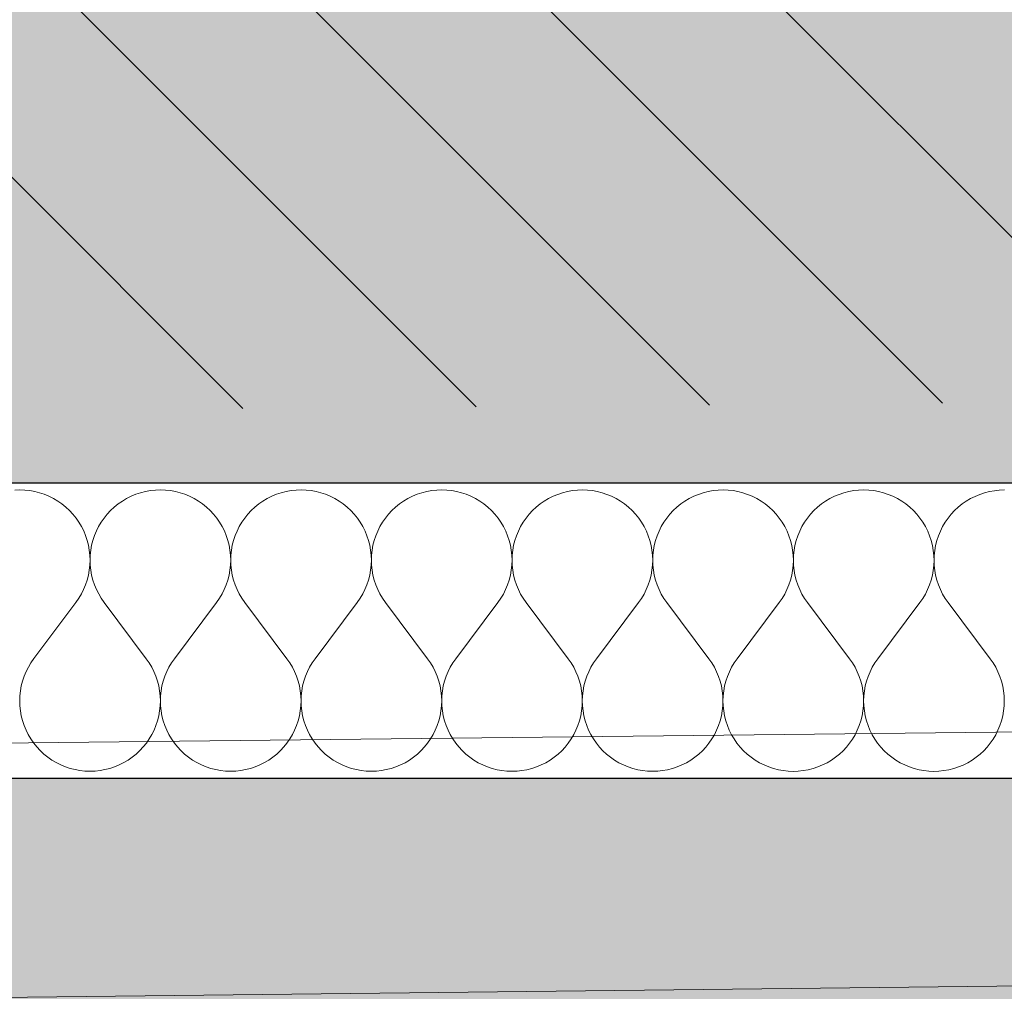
# Model space of a CAD drawing. Header units: millimetres. Extents: x -40276 to 214973, y -147941 to 35228.
# Tile 157 of 256: x -4267 to -3733, y 75 to 601. Entities that reach past the tile are written whole.
import ezdxf

# ---------------------------------------------------------------- set-up
doc = ezdxf.new("R2010")
doc.units = ezdxf.units.MM
doc.header["$MEASUREMENT"] = 0
doc.linetypes.add('Wipeout_Contour', pattern=[1000, 0, -1000])
for name, color, linetype in [('1._POHLED ZÁPADNÍ_2_0_plochy', 7, 'Continuous'), ('1._POHLED ZÁPADNÍ_2_2D prvky - obecné', 7, 'Continuous'), ('1._POHLED ZÁPADNÍ_2_akustické prvky', 7, 'Continuous'), ('1._POHLED ZÁPADNÍ_2_BT_ortho', 7, 'Continuous'), ('1._POHLED ZÁPADNÍ_2_Nové_Výplně – Řezové', 7, 'Continuous'), ('1._POHLED ZÁPADNÍ_2_TZB - elektroinstalace', 7, 'Continuous'), ('1._POHLED ZÁPADNÍ_2_Výplně – Řezové', 7, 'Continuous')]:
    doc.layers.add(name, color=color, linetype=linetype)
doc.linetypes.add('Elektřina - Elektrické vedení NN', pattern='A,0,[5,C.3 Koordinační situační výkres1.Shx,S=0.238095,R=0,X=0,Y=0.001199],-33,0', length=33)

# ---------------------------------------------------------------- blocks, each defined once
blk = doc.blocks.new('*X10', base_point=(-42174.69, -26223.67))
at = {"layer": '1._POHLED ZÁPADNÍ_2_Nové_Výplně – Řezové', "color": 21, "linetype": 'Continuous', "lineweight": 20, "true_color": 0xffaaaa}
for p, q in [((-4266.61, 346.77), (-4269.33, 346.67)), ((-4263.89, 346.67), (-4266.61, 346.77)), ((-4261.19, 346.38), (-4263.89, 346.67)), ((-4190.42, 346.76), (-4193.14, 346.66)), ((-4187.7, 346.66), (-4190.42, 346.76)), ((-4114.23, 346.75), (-4116.95, 346.65)), ((-4111.51, 346.65), (-4114.23, 346.75)), ((-4038.04, 346.73), (-4040.76, 346.64)), ((-4035.32, 346.64), (-4038.04, 346.73)), ((-3961.85, 346.72), (-3964.57, 346.63)), ((-3959.13, 346.62), (-3961.85, 346.72)), ((-3885.66, 346.71), (-3888.38, 346.61)), ((-3882.94, 346.61), (-3885.66, 346.71)), ((-3809.47, 346.7), (-3812.19, 346.6)), ((-3806.75, 346.6), (-3809.47, 346.7)), ((-3733.28, 346.69), (-3736, 346.59)), ((-4258.51, 345.9), (-4261.19, 346.38)), ((-4255.88, 345.22), (-4258.51, 345.9)), ((-4253.3, 344.36), (-4255.88, 345.22)), ((-4250.78, 343.32), (-4253.3, 344.36)), ((-4248.35, 342.1), (-4250.78, 343.32)), ((-4246.01, 340.71), (-4248.35, 342.1)), ((-4208.69, 342.1), (-4211.03, 340.71)), ((-4206.25, 343.31), (-4208.69, 342.1)), ((-4203.74, 344.36), (-4206.25, 343.31)), ((-4201.16, 345.21), (-4203.74, 344.36)), ((-4198.52, 345.89), (-4201.16, 345.21)), ((-4195.85, 346.37), (-4198.52, 345.89)), ((-4193.14, 346.66), (-4195.85, 346.37)), ((-4185, 346.37), (-4187.7, 346.66)), ((-4182.32, 345.88), (-4185, 346.37)), ((-4179.69, 345.21), (-4182.32, 345.88)), ((-4177.11, 344.35), (-4179.69, 345.21)), ((-4174.59, 343.31), (-4177.11, 344.35)), ((-4172.16, 342.09), (-4174.59, 343.31)), ((-4169.82, 340.7), (-4172.16, 342.09)), ((-4132.5, 342.08), (-4134.84, 340.7)), ((-4130.06, 343.3), (-4132.5, 342.08)), ((-4127.55, 344.34), (-4130.06, 343.3)), ((-4124.97, 345.2), (-4127.55, 344.34)), ((-4122.33, 345.88), (-4124.97, 345.2)), ((-4119.66, 346.36), (-4122.33, 345.88)), ((-4116.95, 346.65), (-4119.66, 346.36)), ((-4108.81, 346.36), (-4111.51, 346.65)), ((-4106.13, 345.87), (-4108.81, 346.36)), ((-4103.5, 345.2), (-4106.13, 345.87)), ((-4100.91, 344.34), (-4103.5, 345.2)), ((-4098.4, 343.3), (-4100.91, 344.34)), ((-4095.97, 342.08), (-4098.4, 343.3)), ((-4093.63, 340.69), (-4095.97, 342.08)), ((-4056.31, 342.07), (-4058.65, 340.68)), ((-4053.87, 343.29), (-4056.31, 342.07)), ((-4051.36, 344.33), (-4053.87, 343.29)), ((-4048.78, 345.19), (-4051.36, 344.33)), ((-4046.14, 345.86), (-4048.78, 345.19)), ((-4043.47, 346.35), (-4046.14, 345.86)), ((-4040.76, 346.64), (-4043.47, 346.35)), ((-4032.62, 346.34), (-4035.32, 346.64)), ((-4029.94, 345.86), (-4032.62, 346.34)), ((-4027.31, 345.19), (-4029.94, 345.86)), ((-4024.72, 344.33), (-4027.31, 345.19)), ((-4022.21, 343.29), (-4024.72, 344.33)), ((-4019.78, 342.07), (-4022.21, 343.29)), ((-4017.44, 340.68), (-4019.78, 342.07)), ((-3980.12, 342.06), (-3982.46, 340.67)), ((-3977.68, 343.28), (-3980.12, 342.06)), ((-3975.17, 344.32), (-3977.68, 343.28)), ((-3972.59, 345.18), (-3975.17, 344.32)), ((-3969.95, 345.85), (-3972.59, 345.18)), ((-3967.28, 346.33), (-3969.95, 345.85)), ((-3964.57, 346.63), (-3967.28, 346.33)), ((-3956.43, 346.33), (-3959.13, 346.62)), ((-3953.75, 345.85), (-3956.43, 346.33)), ((-3951.11, 345.18), (-3953.75, 345.85)), ((-3948.53, 344.32), (-3951.11, 345.18)), ((-3946.02, 343.27), (-3948.53, 344.32)), ((-3943.59, 342.06), (-3946.02, 343.27)), ((-3941.25, 340.67), (-3943.59, 342.06)), ((-3903.93, 342.05), (-3906.27, 340.66)), ((-3901.49, 343.27), (-3903.93, 342.05)), ((-3898.98, 344.31), (-3901.49, 343.27)), ((-3896.4, 345.17), (-3898.98, 344.31)), ((-3893.76, 345.84), (-3896.4, 345.17)), ((-3891.08, 346.32), (-3893.76, 345.84)), ((-3888.38, 346.61), (-3891.08, 346.32)), ((-3880.24, 346.32), (-3882.94, 346.61)), ((-3877.56, 345.84), (-3880.24, 346.32)), ((-3874.92, 345.16), (-3877.56, 345.84)), ((-3872.34, 344.3), (-3874.92, 345.16)), ((-3869.83, 343.26), (-3872.34, 344.3)), ((-3867.4, 342.04), (-3869.83, 343.26)), ((-3865.06, 340.65), (-3867.4, 342.04)), ((-3827.74, 342.04), (-3830.07, 340.65)), ((-3825.3, 343.26), (-3827.74, 342.04)), ((-3822.79, 344.3), (-3825.3, 343.26)), ((-3820.21, 345.16), (-3822.79, 344.3)), ((-3817.57, 345.83), (-3820.21, 345.16)), ((-3814.89, 346.31), (-3817.57, 345.83)), ((-3812.19, 346.6), (-3814.89, 346.31)), ((-3804.05, 346.31), (-3806.75, 346.6)), ((-3801.37, 345.83), (-3804.05, 346.31)), ((-3798.73, 345.15), (-3801.37, 345.83)), ((-3796.15, 344.29), (-3798.73, 345.15)), ((-3793.64, 343.25), (-3796.15, 344.29)), ((-3791.21, 342.03), (-3793.64, 343.25)), ((-3788.87, 340.64), (-3791.21, 342.03)), ((-3751.54, 342.03), (-3753.88, 340.64)), ((-3749.11, 343.24), (-3751.54, 342.03)), ((-3746.6, 344.29), (-3749.11, 343.24)), ((-3744.02, 345.14), (-3746.6, 344.29)), ((-3741.38, 345.82), (-3744.02, 345.14)), ((-3738.7, 346.3), (-3741.38, 345.82)), ((-3736, 346.59), (-3738.7, 346.3)), ((-4243.78, 339.16), (-4246.01, 340.71)), ((-4241.66, 337.45), (-4243.78, 339.16)), ((-4239.67, 335.6), (-4241.66, 337.45)), ((-4215.38, 337.45), (-4217.37, 335.59)), ((-4213.26, 339.16), (-4215.38, 337.45)), ((-4211.03, 340.71), (-4213.26, 339.16)), ((-4167.59, 339.15), (-4169.82, 340.7)), ((-4165.47, 337.44), (-4167.59, 339.15)), ((-4163.48, 335.59), (-4165.47, 337.44)), ((-4139.19, 337.44), (-4141.18, 335.58)), ((-4137.07, 339.14), (-4139.19, 337.44)), ((-4134.84, 340.7), (-4137.07, 339.14)), ((-4091.4, 339.14), (-4093.63, 340.69)), ((-4089.28, 337.43), (-4091.4, 339.14)), ((-4087.29, 335.57), (-4089.28, 337.43)), ((-4063, 337.43), (-4064.99, 335.57)), ((-4060.88, 339.13), (-4063, 337.43)), ((-4058.65, 340.68), (-4060.88, 339.13)), ((-4015.21, 339.13), (-4017.44, 340.68)), ((-4013.09, 337.42), (-4015.21, 339.13)), ((-4011.1, 335.56), (-4013.09, 337.42)), ((-3986.81, 337.41), (-3988.8, 335.56)), ((-3984.69, 339.12), (-3986.81, 337.41)), ((-3982.46, 340.67), (-3984.69, 339.12)), ((-3939.02, 339.11), (-3941.25, 340.67)), ((-3936.9, 337.41), (-3939.02, 339.11)), ((-3934.91, 335.55), (-3936.9, 337.41)), ((-3910.62, 337.4), (-3912.61, 335.55)), ((-3908.5, 339.11), (-3910.62, 337.4)), ((-3906.27, 340.66), (-3908.5, 339.11)), ((-3862.82, 339.1), (-3865.06, 340.65)), ((-3860.71, 337.39), (-3862.82, 339.1)), ((-3858.72, 335.54), (-3860.71, 337.39)), ((-3834.43, 337.39), (-3836.42, 335.54)), ((-3832.31, 339.1), (-3834.43, 337.39)), ((-3830.07, 340.65), (-3832.31, 339.1)), ((-3786.63, 339.09), (-3788.87, 340.64)), ((-3784.52, 337.38), (-3786.63, 339.09)), ((-3782.53, 335.53), (-3784.52, 337.38)), ((-3758.24, 337.38), (-3760.23, 335.52)), ((-3756.12, 339.09), (-3758.24, 337.38)), ((-3753.88, 340.64), (-3756.12, 339.09)), ((-4237.82, 333.61), (-4239.67, 335.6)), ((-4236.11, 331.49), (-4237.82, 333.61)), ((-4234.56, 329.25), (-4236.11, 331.49)), ((-4220.93, 331.48), (-4222.48, 329.25)), ((-4219.22, 333.6), (-4220.93, 331.48)), ((-4217.37, 335.59), (-4219.22, 333.6)), ((-4161.63, 333.59), (-4163.48, 335.59)), ((-4159.92, 331.48), (-4161.63, 333.59)), ((-4158.37, 329.24), (-4159.92, 331.48)), ((-4144.74, 331.47), (-4146.29, 329.24)), ((-4143.03, 333.59), (-4144.74, 331.47)), ((-4141.18, 335.58), (-4143.03, 333.59)), ((-4085.44, 333.58), (-4087.29, 335.57)), ((-4083.73, 331.46), (-4085.44, 333.58)), ((-4082.18, 329.23), (-4083.73, 331.46)), ((-4068.55, 331.46), (-4070.1, 329.23)), ((-4066.84, 333.58), (-4068.55, 331.46)), ((-4064.99, 335.57), (-4066.84, 333.58)), ((-4009.24, 333.57), (-4011.1, 335.56)), ((-4007.54, 331.45), (-4009.24, 333.57)), ((-4005.99, 329.22), (-4007.54, 331.45)), ((-3992.36, 331.45), (-3993.91, 329.21)), ((-3990.65, 333.57), (-3992.36, 331.45)), ((-3988.8, 335.56), (-3990.65, 333.57)), ((-3933.05, 333.56), (-3934.91, 335.55)), ((-3931.35, 331.44), (-3933.05, 333.56)), ((-3929.8, 329.2), (-3931.35, 331.44)), ((-3916.17, 331.44), (-3917.72, 329.2)), ((-3914.46, 333.56), (-3916.17, 331.44)), ((-3912.61, 335.55), (-3914.46, 333.56)), ((-3856.86, 333.55), (-3858.72, 335.54)), ((-3855.16, 331.43), (-3856.86, 333.55)), ((-3853.61, 329.19), (-3855.16, 331.43)), ((-3839.98, 331.43), (-3841.53, 329.19)), ((-3838.27, 333.54), (-3839.98, 331.43)), ((-3836.42, 335.54), (-3838.27, 333.54)), ((-3780.67, 333.54), (-3782.53, 335.53)), ((-3778.97, 331.42), (-3780.67, 333.54)), ((-3777.42, 329.18), (-3778.97, 331.42)), ((-3763.79, 331.41), (-3765.34, 329.18)), ((-3762.08, 333.53), (-3763.79, 331.41)), ((-3760.23, 335.52), (-3762.08, 333.53)), ((-4233.17, 326.91), (-4234.56, 329.25)), ((-4231.96, 324.48), (-4233.17, 326.91)), ((-4223.87, 326.91), (-4225.09, 324.48)), ((-4222.48, 329.25), (-4223.87, 326.91)), ((-4156.98, 326.9), (-4158.37, 329.24)), ((-4155.77, 324.47), (-4156.98, 326.9)), ((-4147.68, 326.9), (-4148.9, 324.46)), ((-4146.29, 329.24), (-4147.68, 326.9)), ((-4080.79, 326.89), (-4082.18, 329.23)), ((-4079.58, 324.45), (-4080.79, 326.89)), ((-4071.49, 326.89), (-4072.71, 324.45)), ((-4070.1, 329.23), (-4071.49, 326.89)), ((-4004.6, 326.88), (-4005.99, 329.22)), ((-4003.39, 324.44), (-4004.6, 326.88)), ((-3995.3, 326.87), (-3996.51, 324.44)), ((-3993.91, 329.21), (-3995.3, 326.87)), ((-3928.41, 326.86), (-3929.8, 329.2)), ((-3927.19, 324.43), (-3928.41, 326.86)), ((-3919.11, 326.86), (-3920.32, 324.43)), ((-3917.72, 329.2), (-3919.11, 326.86)), ((-3852.22, 326.85), (-3853.61, 329.19)), ((-3851, 324.42), (-3852.22, 326.85)), ((-3842.92, 326.85), (-3844.13, 324.42)), ((-3841.53, 329.19), (-3842.92, 326.85)), ((-3776.03, 326.84), (-3777.42, 329.18)), ((-3774.81, 324.41), (-3776.03, 326.84)), ((-3766.73, 326.84), (-3767.94, 324.41)), ((-3765.34, 329.18), (-3766.73, 326.84)), ((-4230.92, 321.96), (-4231.96, 324.48)), ((-4230.06, 319.38), (-4230.92, 321.96)), ((-4226.13, 321.96), (-4226.98, 319.38)), ((-4225.09, 324.48), (-4226.13, 321.96)), ((-4154.73, 321.95), (-4155.77, 324.47)), ((-4153.87, 319.37), (-4154.73, 321.95)), ((-4149.94, 321.95), (-4150.79, 319.37)), ((-4148.9, 324.46), (-4149.94, 321.95)), ((-4078.54, 321.94), (-4079.58, 324.45)), ((-4077.68, 319.36), (-4078.54, 321.94)), ((-4073.75, 321.94), (-4074.6, 319.36)), ((-4072.71, 324.45), (-4073.75, 321.94)), ((-4002.35, 321.93), (-4003.39, 324.44)), ((-4001.49, 319.35), (-4002.35, 321.93)), ((-3997.56, 321.93), (-3998.41, 319.35)), ((-3996.51, 324.44), (-3997.56, 321.93)), ((-3926.16, 321.92), (-3927.19, 324.43)), ((-3925.3, 319.33), (-3926.16, 321.92)), ((-3921.36, 321.92), (-3922.22, 319.33)), ((-3920.32, 324.43), (-3921.36, 321.92)), ((-3849.96, 321.9), (-3851, 324.42)), ((-3849.11, 319.32), (-3849.96, 321.9)), ((-3845.17, 321.9), (-3846.03, 319.32)), ((-3844.13, 324.42), (-3845.17, 321.9)), ((-3773.77, 321.89), (-3774.81, 324.41)), ((-3772.92, 319.31), (-3773.77, 321.89)), ((-3768.98, 321.89), (-3769.84, 319.31)), ((-3767.94, 324.41), (-3768.98, 321.89)), ((-4229.39, 316.75), (-4230.06, 319.38)), ((-4228.91, 314.07), (-4229.39, 316.75)), ((-4227.66, 316.74), (-4228.14, 314.07)), ((-4226.98, 319.38), (-4227.66, 316.74)), ((-4153.2, 316.73), (-4153.87, 319.37)), ((-4152.72, 314.06), (-4153.2, 316.73)), ((-4151.47, 316.73), (-4151.95, 314.06)), ((-4150.79, 319.37), (-4151.47, 316.73)), ((-4077.01, 316.72), (-4077.68, 319.36)), ((-4076.53, 314.04), (-4077.01, 316.72)), ((-4075.28, 316.72), (-4075.76, 314.04)), ((-4074.6, 319.36), (-4075.28, 316.72)), ((-4000.82, 316.71), (-4001.49, 319.35)), ((-4000.34, 314.03), (-4000.82, 316.71)), ((-3999.09, 316.71), (-3999.57, 314.03)), ((-3998.41, 319.35), (-3999.09, 316.71)), ((-3924.63, 316.7), (-3925.3, 319.33)), ((-3924.15, 314.02), (-3924.63, 316.7)), ((-3922.89, 316.7), (-3923.38, 314.02)), ((-3922.22, 319.33), (-3922.89, 316.7)), ((-3848.44, 316.69), (-3849.11, 319.32)), ((-3847.96, 314.01), (-3848.44, 316.69)), ((-3846.7, 316.69), (-3847.19, 314.01)), ((-3846.03, 319.32), (-3846.7, 316.69)), ((-3772.25, 316.67), (-3772.92, 319.31)), ((-3771.76, 314), (-3772.25, 316.67)), ((-3770.51, 316.67), (-3771, 314)), ((-3769.84, 319.31), (-3770.51, 316.67)), ((-4228.62, 311.36), (-4228.91, 314.07)), ((-4228.52, 308.64), (-4228.62, 311.36)), ((-4228.43, 311.36), (-4228.52, 308.64)), ((-4228.14, 314.07), (-4228.43, 311.36)), ((-4152.43, 311.35), (-4152.72, 314.06)), ((-4152.33, 308.63), (-4152.43, 311.35)), ((-4152.24, 311.35), (-4152.33, 308.63)), ((-4151.95, 314.06), (-4152.24, 311.35)), ((-4076.24, 311.34), (-4076.53, 314.04)), ((-4076.14, 308.62), (-4076.24, 311.34)), ((-4076.05, 311.34), (-4076.14, 308.62)), ((-4075.76, 314.04), (-4076.05, 311.34)), ((-4000.05, 311.33), (-4000.34, 314.03)), ((-3999.95, 308.61), (-4000.05, 311.33)), ((-3999.86, 311.33), (-3999.95, 308.61)), ((-3999.57, 314.03), (-3999.86, 311.33)), ((-3923.86, 311.32), (-3924.15, 314.02)), ((-3923.76, 308.6), (-3923.86, 311.32)), ((-3923.67, 311.32), (-3923.76, 308.6)), ((-3923.38, 314.02), (-3923.67, 311.32)), ((-3847.67, 311.3), (-3847.96, 314.01)), ((-3847.57, 308.58), (-3847.67, 311.3)), ((-3847.48, 311.3), (-3847.57, 308.58)), ((-3847.19, 314.01), (-3847.48, 311.3)), ((-3771.48, 311.29), (-3771.76, 314)), ((-3771.38, 308.57), (-3771.48, 311.29)), ((-3771.29, 311.29), (-3771.38, 308.57)), ((-3771, 314), (-3771.29, 311.29)), ((-4228.92, 303.22), (-4228.62, 305.92)), ((-4228.62, 305.92), (-4228.52, 308.64)), ((-4228.52, 308.64), (-4228.43, 305.92)), ((-4228.43, 305.92), (-4228.13, 303.22)), ((-4152.73, 303.21), (-4152.43, 305.91)), ((-4152.43, 305.91), (-4152.33, 308.63)), ((-4152.33, 308.63), (-4152.24, 305.91)), ((-4152.24, 305.91), (-4151.94, 303.21)), ((-4076.54, 303.2), (-4076.24, 305.9)), ((-4076.24, 305.9), (-4076.14, 308.62)), ((-4076.14, 308.62), (-4076.04, 305.9)), ((-4076.04, 305.9), (-4075.75, 303.2)), ((-4000.35, 303.18), (-4000.05, 305.89)), ((-4000.05, 305.89), (-3999.95, 308.61)), ((-3999.95, 308.61), (-3999.85, 305.89)), ((-3999.85, 305.89), (-3999.56, 303.18)), ((-3924.15, 303.17), (-3923.86, 305.88)), ((-3923.86, 305.88), (-3923.76, 308.6)), ((-3923.76, 308.6), (-3923.66, 305.88)), ((-3923.66, 305.88), (-3923.37, 303.17)), ((-3847.96, 303.16), (-3847.67, 305.87)), ((-3847.67, 305.87), (-3847.57, 308.58)), ((-3847.57, 308.58), (-3847.47, 305.87)), ((-3847.47, 305.87), (-3847.18, 303.16)), ((-3771.77, 303.15), (-3771.48, 305.85)), ((-3771.48, 305.85), (-3771.38, 308.57)), ((-3771.38, 308.57), (-3771.28, 305.85)), ((-3771.28, 305.85), (-3770.99, 303.15)), ((-4230.08, 297.91), (-4229.4, 300.54)), ((-4229.4, 300.54), (-4228.92, 303.22)), ((-4228.13, 303.22), (-4227.65, 300.54)), ((-4227.65, 300.54), (-4226.97, 297.91)), ((-4153.89, 297.9), (-4153.21, 300.53)), ((-4153.21, 300.53), (-4152.73, 303.21)), ((-4151.94, 303.21), (-4151.46, 300.53)), ((-4151.46, 300.53), (-4150.78, 297.9)), ((-4077.7, 297.88), (-4077.02, 300.52)), ((-4077.02, 300.52), (-4076.54, 303.2)), ((-4075.75, 303.2), (-4075.27, 300.52)), ((-4075.27, 300.52), (-4074.59, 297.88)), ((-4001.51, 297.87), (-4000.83, 300.51)), ((-4000.83, 300.51), (-4000.35, 303.18)), ((-3999.56, 303.18), (-3999.08, 300.51)), ((-3999.08, 300.51), (-3998.4, 297.87)), ((-3925.32, 297.86), (-3924.64, 300.5)), ((-3924.64, 300.5), (-3924.15, 303.17)), ((-3923.37, 303.17), (-3922.89, 300.5)), ((-3922.89, 300.5), (-3922.21, 297.86)), ((-3849.12, 297.85), (-3848.45, 300.48)), ((-3848.45, 300.48), (-3847.96, 303.16)), ((-3847.18, 303.16), (-3846.7, 300.48)), ((-3846.7, 300.48), (-3846.02, 297.85)), ((-3772.93, 297.84), (-3772.26, 300.47)), ((-3772.26, 300.47), (-3771.77, 303.15)), ((-3770.99, 303.15), (-3770.51, 300.47)), ((-3770.51, 300.47), (-3769.83, 297.84)), ((-4231.98, 292.81), (-4230.94, 295.33)), ((-4230.94, 295.33), (-4230.08, 297.91)), ((-4226.97, 297.91), (-4226.11, 295.33)), ((-4226.11, 295.33), (-4225.07, 292.81)), ((-4155.79, 292.8), (-4154.75, 295.32)), ((-4154.75, 295.32), (-4153.89, 297.9)), ((-4150.78, 297.9), (-4149.92, 295.31)), ((-4149.92, 295.31), (-4148.88, 292.8)), ((-4079.6, 292.79), (-4078.56, 295.3)), ((-4078.56, 295.3), (-4077.7, 297.88)), ((-4074.59, 297.88), (-4073.73, 295.3)), ((-4073.73, 295.3), (-4072.69, 292.79)), ((-4003.41, 292.78), (-4002.37, 295.29)), ((-4002.37, 295.29), (-4001.51, 297.87)), ((-3998.4, 297.87), (-3997.54, 295.29)), ((-3997.54, 295.29), (-3996.5, 292.78)), ((-3927.22, 292.77), (-3926.18, 295.28)), ((-3926.18, 295.28), (-3925.32, 297.86)), ((-3922.21, 297.86), (-3921.35, 295.28)), ((-3921.35, 295.28), (-3920.31, 292.77)), ((-3851.03, 292.76), (-3849.99, 295.27)), ((-3849.99, 295.27), (-3849.12, 297.85)), ((-3846.02, 297.85), (-3845.16, 295.27)), ((-3845.16, 295.27), (-3844.12, 292.76)), ((-3774.84, 292.74), (-3773.8, 295.26)), ((-3773.8, 295.26), (-3772.93, 297.84)), ((-3769.83, 297.84), (-3768.97, 295.26)), ((-3768.97, 295.26), (-3767.93, 292.74)), ((-4236.15, 285.81), (-4234.59, 288.04)), ((-4234.59, 288.04), (-4233.2, 290.38)), ((-4233.2, 290.38), (-4231.98, 292.81)), ((-4225.07, 292.81), (-4223.85, 290.38)), ((-4223.85, 290.38), (-4222.46, 288.04)), ((-4222.46, 288.04), (-4220.91, 285.81)), ((-4159.96, 285.8), (-4158.4, 288.03)), ((-4158.4, 288.03), (-4157.01, 290.37)), ((-4157.01, 290.37), (-4155.79, 292.8)), ((-4148.88, 292.8), (-4147.66, 290.37)), ((-4147.66, 290.37), (-4146.27, 288.03)), ((-4146.27, 288.03), (-4144.72, 285.8)), ((-4083.77, 285.79), (-4082.21, 288.02)), ((-4082.21, 288.02), (-4080.82, 290.36)), ((-4080.82, 290.36), (-4079.6, 292.79)), ((-4072.69, 292.79), (-4071.47, 290.36)), ((-4071.47, 290.36), (-4070.08, 288.02)), ((-4070.08, 288.02), (-4068.53, 285.79)), ((-4007.58, 285.78), (-4006.02, 288.01)), ((-4006.02, 288.01), (-4004.63, 290.35)), ((-4004.63, 290.35), (-4003.41, 292.78)), ((-3996.5, 292.78), (-3995.28, 290.35)), ((-3995.28, 290.35), (-3993.89, 288.01)), ((-3993.89, 288.01), (-3992.34, 285.77)), ((-3929.83, 288), (-3928.44, 290.34)), ((-3928.44, 290.34), (-3927.22, 292.77)), ((-3920.31, 292.77), (-3919.09, 290.33)), ((-3919.09, 290.33), (-3917.7, 288)), ((-3853.64, 287.99), (-3852.25, 290.32)), ((-3852.25, 290.32), (-3851.03, 292.76)), ((-3844.12, 292.76), (-3842.9, 290.32)), ((-3842.9, 290.32), (-3841.51, 287.98)), ((-3777.45, 287.97), (-3776.06, 290.31)), ((-3776.06, 290.31), (-3774.84, 292.74)), ((-3767.93, 292.74), (-3766.71, 290.31)), ((-3766.71, 290.31), (-3765.32, 287.97)), ((-4259.01, 255.34), (-4236.15, 285.81)), ((-4198.06, 255.33), (-4220.91, 285.81)), ((-4182.82, 255.33), (-4159.96, 285.8)), ((-4121.87, 255.32), (-4144.72, 285.8)), ((-4106.63, 255.32), (-4083.77, 285.79)), ((-4045.68, 255.31), (-4068.53, 285.79)), ((-4030.44, 255.3), (-4007.58, 285.78)), ((-3969.48, 255.29), (-3992.34, 285.77)), ((-3954.25, 255.29), (-3931.38, 285.77)), ((-3931.38, 285.77), (-3929.83, 288)), ((-3917.7, 288), (-3916.15, 285.76)), ((-3893.29, 255.28), (-3916.15, 285.76)), ((-3878.06, 255.28), (-3855.19, 285.75)), ((-3855.19, 285.75), (-3853.64, 287.99)), ((-3841.51, 287.98), (-3839.96, 285.75)), ((-3817.1, 255.27), (-3839.96, 285.75)), ((-3801.87, 255.27), (-3779, 285.74)), ((-3779, 285.74), (-3777.45, 287.97)), ((-3765.32, 287.97), (-3763.77, 285.74)), ((-3740.91, 255.26), (-3763.77, 285.74)), ((-4261.95, 250.77), (-4263.17, 248.34)), ((-4260.56, 253.11), (-4261.95, 250.77)), ((-4259.01, 255.34), (-4260.56, 253.11)), ((-4196.5, 253.1), (-4198.06, 255.33)), ((-4195.11, 250.76), (-4196.5, 253.1)), ((-4193.89, 248.33), (-4195.11, 250.76)), ((-4185.76, 250.76), (-4186.98, 248.32)), ((-4184.37, 253.09), (-4185.76, 250.76)), ((-4182.82, 255.33), (-4184.37, 253.09)), ((-4120.31, 253.08), (-4121.87, 255.32)), ((-4118.92, 250.75), (-4120.31, 253.08)), ((-4117.7, 248.31), (-4118.92, 250.75)), ((-4109.57, 250.74), (-4110.79, 248.31)), ((-4108.18, 253.08), (-4109.57, 250.74)), ((-4106.63, 255.32), (-4108.18, 253.08)), ((-4044.12, 253.07), (-4045.68, 255.31)), ((-4042.73, 250.73), (-4044.12, 253.07)), ((-4041.51, 248.3), (-4042.73, 250.73)), ((-4033.38, 250.73), (-4034.6, 248.3)), ((-4031.99, 253.07), (-4033.38, 250.73)), ((-4030.44, 255.3), (-4031.99, 253.07)), ((-3967.93, 253.06), (-3969.48, 255.29)), ((-3966.54, 250.72), (-3967.93, 253.06)), ((-3965.32, 248.29), (-3966.54, 250.72)), ((-3957.19, 250.72), (-3958.41, 248.29)), ((-3955.8, 253.06), (-3957.19, 250.72)), ((-3954.25, 255.29), (-3955.8, 253.06)), ((-3891.74, 253.05), (-3893.29, 255.28)), ((-3890.35, 250.71), (-3891.74, 253.05)), ((-3889.13, 248.28), (-3890.35, 250.71)), ((-3881, 250.71), (-3882.22, 248.28)), ((-3879.61, 253.05), (-3881, 250.71)), ((-3878.06, 255.28), (-3879.61, 253.05)), ((-3815.55, 253.04), (-3817.1, 255.27)), ((-3814.16, 250.7), (-3815.55, 253.04)), ((-3812.94, 248.27), (-3814.16, 250.7)), ((-3804.81, 250.7), (-3806.03, 248.27)), ((-3803.42, 253.04), (-3804.81, 250.7)), ((-3801.87, 255.27), (-3803.42, 253.04)), ((-3739.36, 253.03), (-3740.91, 255.26)), ((-3737.97, 250.69), (-3739.36, 253.03)), ((-3736.75, 248.26), (-3737.97, 250.69)), ((-4264.22, 245.82), (-4265.08, 243.24)), ((-4263.17, 248.34), (-4264.22, 245.82)), ((-4192.85, 245.81), (-4193.89, 248.33)), ((-4191.99, 243.23), (-4192.85, 245.81)), ((-4188.03, 245.81), (-4188.89, 243.23)), ((-4186.98, 248.32), (-4188.03, 245.81)), ((-4116.66, 245.8), (-4117.7, 248.31)), ((-4115.8, 243.22), (-4116.66, 245.8)), ((-4111.84, 245.8), (-4112.7, 243.22)), ((-4110.79, 248.31), (-4111.84, 245.8)), ((-4040.47, 245.79), (-4041.51, 248.3)), ((-4039.61, 243.21), (-4040.47, 245.79)), ((-4035.65, 245.79), (-4036.51, 243.21)), ((-4034.6, 248.3), (-4035.65, 245.79)), ((-3964.28, 245.78), (-3965.32, 248.29)), ((-3963.42, 243.2), (-3964.28, 245.78)), ((-3959.45, 245.78), (-3960.32, 243.2)), ((-3958.41, 248.29), (-3959.45, 245.78)), ((-3888.09, 245.77), (-3889.13, 248.28)), ((-3887.23, 243.19), (-3888.09, 245.77)), ((-3883.26, 245.77), (-3884.13, 243.18)), ((-3882.22, 248.28), (-3883.26, 245.77)), ((-3811.9, 245.75), (-3812.94, 248.27)), ((-3811.04, 243.17), (-3811.9, 245.75)), ((-3807.07, 245.75), (-3807.94, 243.17)), ((-3806.03, 248.27), (-3807.07, 245.75)), ((-3735.71, 245.74), (-3736.75, 248.26)), ((-3734.85, 243.16), (-3735.71, 245.74)), ((-4265.75, 240.61), (-4266.24, 237.93)), ((-4265.08, 243.24), (-4265.75, 240.61)), ((-4191.32, 240.6), (-4191.99, 243.23)), ((-4190.83, 237.92), (-4191.32, 240.6)), ((-4189.56, 240.6), (-4190.05, 237.92)), ((-4188.89, 243.23), (-4189.56, 240.6)), ((-4115.13, 240.58), (-4115.8, 243.22)), ((-4114.64, 237.91), (-4115.13, 240.58)), ((-4113.37, 240.58), (-4113.86, 237.91)), ((-4112.7, 243.22), (-4113.37, 240.58)), ((-4038.93, 240.57), (-4039.61, 243.21)), ((-4038.45, 237.9), (-4038.93, 240.57)), ((-4037.18, 240.57), (-4037.67, 237.9)), ((-4036.51, 243.21), (-4037.18, 240.57)), ((-3962.74, 240.56), (-3963.42, 243.2)), ((-3962.26, 237.88), (-3962.74, 240.56)), ((-3960.99, 240.56), (-3961.48, 237.88)), ((-3960.32, 243.2), (-3960.99, 240.56)), ((-3886.55, 240.55), (-3887.23, 243.19)), ((-3886.07, 237.87), (-3886.55, 240.55)), ((-3884.8, 240.55), (-3885.29, 237.87)), ((-3884.13, 243.18), (-3884.8, 240.55)), ((-3810.36, 240.54), (-3811.04, 243.17)), ((-3809.88, 237.86), (-3810.36, 240.54)), ((-3808.61, 240.54), (-3809.1, 237.86)), ((-3807.94, 243.17), (-3808.61, 240.54)), ((-3734.17, 240.53), (-3734.85, 243.16)), ((-3733.69, 237.85), (-3734.17, 240.53)), ((-4266.53, 235.23), (-4266.63, 232.51)), ((-4266.24, 237.93), (-4266.53, 235.23)), ((-4190.54, 235.21), (-4190.83, 237.92)), ((-4190.44, 232.5), (-4190.54, 235.21)), ((-4190.34, 235.21), (-4190.44, 232.5)), ((-4190.05, 237.92), (-4190.34, 235.21)), ((-4114.35, 235.2), (-4114.64, 237.91)), ((-4114.25, 232.48), (-4114.35, 235.2)), ((-4114.15, 235.2), (-4114.25, 232.48)), ((-4113.86, 237.91), (-4114.15, 235.2)), ((-4038.16, 235.19), (-4038.45, 237.9)), ((-4038.06, 232.47), (-4038.16, 235.19)), ((-4037.96, 235.19), (-4038.06, 232.47)), ((-4037.67, 237.9), (-4037.96, 235.19)), ((-3961.97, 235.18), (-3962.26, 237.88)), ((-3961.87, 232.46), (-3961.97, 235.18)), ((-3961.77, 235.18), (-3961.87, 232.46)), ((-3961.48, 237.88), (-3961.77, 235.18)), ((-3885.78, 235.17), (-3886.07, 237.87)), ((-3885.68, 232.45), (-3885.78, 235.17)), ((-3885.58, 235.17), (-3885.68, 232.45)), ((-3885.29, 237.87), (-3885.58, 235.17)), ((-3809.59, 235.16), (-3809.88, 237.86)), ((-3809.49, 232.44), (-3809.59, 235.16)), ((-3809.39, 235.16), (-3809.49, 232.44)), ((-3809.1, 237.86), (-3809.39, 235.16)), ((-3733.4, 235.14), (-3733.69, 237.85)), ((-3733.3, 232.43), (-3733.4, 235.14)), ((-4266.63, 232.51), (-4266.54, 229.79)), ((-4266.54, 229.79), (-4266.25, 227.08)), ((-4190.83, 227.07), (-4190.54, 229.78)), ((-4190.54, 229.78), (-4190.44, 232.5)), ((-4190.44, 232.5), (-4190.35, 229.78)), ((-4190.35, 229.78), (-4190.06, 227.07)), ((-4114.64, 227.06), (-4114.35, 229.77)), ((-4114.35, 229.77), (-4114.25, 232.48)), ((-4114.25, 232.48), (-4114.16, 229.77)), ((-4114.16, 229.77), (-4113.87, 227.06)), ((-4038.45, 227.05), (-4038.16, 229.75)), ((-4038.16, 229.75), (-4038.06, 232.47)), ((-4038.06, 232.47), (-4037.96, 229.75)), ((-4037.96, 229.75), (-4037.68, 227.05)), ((-3962.25, 227.04), (-3961.96, 229.74)), ((-3961.96, 229.74), (-3961.87, 232.46)), ((-3961.87, 232.46), (-3961.77, 229.74)), ((-3961.77, 229.74), (-3961.49, 227.04)), ((-3886.06, 227.03), (-3885.77, 229.73)), ((-3885.77, 229.73), (-3885.68, 232.45)), ((-3885.68, 232.45), (-3885.58, 229.73)), ((-3885.58, 229.73), (-3885.29, 227.03)), ((-3809.87, 227.01), (-3809.58, 229.72)), ((-3809.58, 229.72), (-3809.49, 232.44)), ((-3809.49, 232.44), (-3809.39, 229.72)), ((-3809.39, 229.72), (-3809.1, 227.01)), ((-3733.68, 227), (-3733.39, 229.71)), ((-3733.39, 229.71), (-3733.3, 232.43)), ((-4266.25, 227.08), (-4265.77, 224.41)), ((-4265.77, 224.41), (-4265.1, 221.77)), ((-4191.98, 221.76), (-4191.31, 224.39)), ((-4191.31, 224.39), (-4190.83, 227.07)), ((-4190.06, 227.07), (-4189.58, 224.39)), ((-4189.58, 224.39), (-4188.9, 221.76)), ((-4115.79, 221.75), (-4115.12, 224.38)), ((-4115.12, 224.38), (-4114.64, 227.06)), ((-4113.87, 227.06), (-4113.39, 224.38)), ((-4113.39, 224.38), (-4112.71, 221.75)), ((-4039.6, 221.73), (-4038.93, 224.37)), ((-4038.93, 224.37), (-4038.45, 227.05)), ((-4037.68, 227.05), (-4037.19, 224.37)), ((-4037.19, 224.37), (-4036.52, 221.73)), ((-3963.41, 221.72), (-3962.74, 224.36)), ((-3962.74, 224.36), (-3962.25, 227.04)), ((-3961.49, 227.04), (-3961, 224.36)), ((-3961, 224.36), (-3960.33, 221.72)), ((-3887.22, 221.71), (-3886.55, 224.35)), ((-3886.55, 224.35), (-3886.06, 227.03)), ((-3885.29, 227.03), (-3884.81, 224.35)), ((-3884.81, 224.35), (-3884.14, 221.71)), ((-3811.03, 221.7), (-3810.36, 224.34)), ((-3810.36, 224.34), (-3809.87, 227.01)), ((-3809.1, 227.01), (-3808.62, 224.34)), ((-3808.62, 224.34), (-3807.95, 221.7)), ((-3734.84, 221.69), (-3734.17, 224.32)), ((-3734.17, 224.32), (-3733.68, 227)), ((-4265.1, 221.77), (-4264.24, 219.19)), ((-4264.24, 219.19), (-4263.2, 216.67)), ((-4193.88, 216.66), (-4192.84, 219.18)), ((-4192.84, 219.18), (-4191.98, 221.76)), ((-4188.9, 221.76), (-4188.05, 219.18)), ((-4188.05, 219.18), (-4187.01, 216.66)), ((-4117.69, 216.65), (-4116.65, 219.16)), ((-4116.65, 219.16), (-4115.79, 221.75)), ((-4112.71, 221.75), (-4111.86, 219.16)), ((-4111.86, 219.16), (-4110.82, 216.65)), ((-4041.5, 216.64), (-4040.46, 219.15)), ((-4040.46, 219.15), (-4039.6, 221.73)), ((-4036.52, 221.73), (-4035.67, 219.15)), ((-4035.67, 219.15), (-4034.63, 216.64)), ((-3965.31, 216.63), (-3964.27, 219.14)), ((-3964.27, 219.14), (-3963.41, 221.72)), ((-3960.33, 221.72), (-3959.48, 219.14)), ((-3959.48, 219.14), (-3958.44, 216.63)), ((-3889.12, 216.62), (-3888.08, 219.13)), ((-3888.08, 219.13), (-3887.22, 221.71)), ((-3884.14, 221.71), (-3883.29, 219.13)), ((-3883.29, 219.13), (-3882.25, 216.61)), ((-3812.93, 216.6), (-3811.89, 219.12)), ((-3811.89, 219.12), (-3811.03, 221.7)), ((-3807.95, 221.7), (-3807.09, 219.12)), ((-3807.09, 219.12), (-3806.06, 216.6)), ((-3736.74, 216.59), (-3735.7, 219.11)), ((-3735.7, 219.11), (-3734.84, 221.69)), ((-4263.2, 216.67), (-4261.98, 214.24)), ((-4261.98, 214.24), (-4260.6, 211.9)), ((-4196.48, 211.89), (-4195.1, 214.23)), ((-4195.1, 214.23), (-4193.88, 216.66)), ((-4187.01, 216.66), (-4185.79, 214.23)), ((-4185.79, 214.23), (-4184.4, 211.89)), ((-4120.29, 211.88), (-4118.9, 214.22)), ((-4118.9, 214.22), (-4117.69, 216.65)), ((-4110.82, 216.65), (-4109.6, 214.22)), ((-4109.6, 214.22), (-4108.21, 211.88)), ((-4044.1, 211.87), (-4042.71, 214.21)), ((-4042.71, 214.21), (-4041.5, 216.64)), ((-4034.63, 216.64), (-4033.41, 214.2)), ((-4033.41, 214.2), (-4032.02, 211.86)), ((-3967.91, 211.85), (-3966.52, 214.19)), ((-3966.52, 214.19), (-3965.31, 216.63)), ((-3958.44, 216.63), (-3957.22, 214.19)), ((-3957.22, 214.19), (-3955.83, 211.85)), ((-3891.72, 211.84), (-3890.33, 214.18)), ((-3890.33, 214.18), (-3889.12, 216.62)), ((-3882.25, 216.61), (-3881.03, 214.18)), ((-3881.03, 214.18), (-3879.64, 211.84)), ((-3815.53, 211.83), (-3814.14, 214.17)), ((-3814.14, 214.17), (-3812.93, 216.6)), ((-3806.06, 216.6), (-3804.84, 214.17)), ((-3804.84, 214.17), (-3803.45, 211.83)), ((-3739.34, 211.82), (-3737.95, 214.16)), ((-3737.95, 214.16), (-3736.74, 216.59)), ((-4260.6, 211.9), (-4259.04, 209.66)), ((-4259.04, 209.66), (-4257.34, 207.54)), ((-4199.74, 207.54), (-4198.03, 209.65)), ((-4198.03, 209.65), (-4196.48, 211.89)), ((-4184.4, 211.89), (-4182.85, 209.65)), ((-4182.85, 209.65), (-4181.15, 207.53)), ((-4123.55, 207.52), (-4121.84, 209.64)), ((-4121.84, 209.64), (-4120.29, 211.88)), ((-4108.21, 211.88), (-4106.66, 209.64)), ((-4106.66, 209.64), (-4104.96, 207.52)), ((-4047.36, 207.51), (-4045.65, 209.63)), ((-4045.65, 209.63), (-4044.1, 211.87)), ((-4032.02, 211.86), (-4030.47, 209.63)), ((-4030.47, 209.63), (-4028.77, 207.51)), ((-3971.17, 207.5), (-3969.46, 209.62)), ((-3969.46, 209.62), (-3967.91, 211.85)), ((-3955.83, 211.85), (-3954.28, 209.62)), ((-3954.28, 209.62), (-3952.58, 207.5)), ((-3894.98, 207.49), (-3893.27, 209.61)), ((-3893.27, 209.61), (-3891.72, 211.84)), ((-3879.64, 211.84), (-3878.09, 209.61)), ((-3878.09, 209.61), (-3876.39, 207.49)), ((-3818.79, 207.48), (-3817.08, 209.6)), ((-3817.08, 209.6), (-3815.53, 211.83)), ((-3803.45, 211.83), (-3801.9, 209.59)), ((-3801.9, 209.59), (-3800.2, 207.47)), ((-3742.6, 207.47), (-3740.89, 209.58)), ((-3740.89, 209.58), (-3739.34, 211.82)), ((-4257.34, 207.54), (-4255.49, 205.55)), ((-4255.49, 205.55), (-4253.5, 203.7)), ((-4253.5, 203.7), (-4251.38, 201.99)), ((-4205.7, 201.98), (-4203.58, 203.69)), ((-4203.58, 203.69), (-4201.59, 205.54)), ((-4201.59, 205.54), (-4199.74, 207.54)), ((-4181.15, 207.53), (-4179.3, 205.54)), ((-4179.3, 205.54), (-4177.31, 203.69)), ((-4177.31, 203.69), (-4175.19, 201.98)), ((-4129.51, 201.97), (-4127.39, 203.68)), ((-4127.39, 203.68), (-4125.4, 205.53)), ((-4125.4, 205.53), (-4123.55, 207.52)), ((-4104.96, 207.52), (-4103.1, 205.53)), ((-4103.1, 205.53), (-4101.11, 203.67)), ((-4101.11, 203.67), (-4099, 201.97)), ((-4053.32, 201.96), (-4051.2, 203.67)), ((-4051.2, 203.67), (-4049.21, 205.52)), ((-4049.21, 205.52), (-4047.36, 207.51)), ((-4028.77, 207.51), (-4026.91, 205.52)), ((-4026.91, 205.52), (-4024.92, 203.66)), ((-4024.92, 203.66), (-4022.81, 201.95)), ((-3977.13, 201.95), (-3975.01, 203.66)), ((-3975.01, 203.66), (-3973.02, 205.51)), ((-3973.02, 205.51), (-3971.17, 207.5)), ((-3952.58, 207.5), (-3950.72, 205.51)), ((-3950.72, 205.51), (-3948.73, 203.65)), ((-3948.73, 203.65), (-3946.62, 201.94)), ((-3900.94, 201.94), (-3898.82, 203.64)), ((-3898.82, 203.64), (-3896.83, 205.5)), ((-3896.83, 205.5), (-3894.98, 207.49)), ((-3876.39, 207.49), (-3874.53, 205.49)), ((-3874.53, 205.49), (-3872.54, 203.64)), ((-3872.54, 203.64), (-3870.43, 201.93)), ((-3824.75, 201.92), (-3822.63, 203.63)), ((-3822.63, 203.63), (-3820.64, 205.49)), ((-3820.64, 205.49), (-3818.79, 207.48)), ((-3800.2, 207.47), (-3798.34, 205.48)), ((-3798.34, 205.48), (-3796.35, 203.63)), ((-3796.35, 203.63), (-3794.24, 201.92)), ((-3748.56, 201.91), (-3746.44, 203.62)), ((-3746.44, 203.62), (-3744.45, 205.47)), ((-3744.45, 205.47), (-3742.6, 207.47)), ((-4251.38, 201.99), (-4249.14, 200.44)), ((-4249.14, 200.44), (-4246.8, 199.05)), ((-4246.8, 199.05), (-4244.37, 197.83)), ((-4244.37, 197.83), (-4241.86, 196.79)), ((-4215.22, 196.78), (-4212.71, 197.83)), ((-4212.71, 197.83), (-4210.28, 199.04)), ((-4210.28, 199.04), (-4207.94, 200.43)), ((-4207.94, 200.43), (-4205.7, 201.98)), ((-4175.19, 201.98), (-4172.95, 200.43)), ((-4172.95, 200.43), (-4170.61, 199.04)), ((-4170.61, 199.04), (-4168.18, 197.82)), ((-4168.18, 197.82), (-4165.67, 196.78)), ((-4139.03, 196.77), (-4136.52, 197.81)), ((-4136.52, 197.81), (-4134.09, 199.03)), ((-4134.09, 199.03), (-4131.75, 200.42)), ((-4131.75, 200.42), (-4129.51, 201.97)), ((-4099, 201.97), (-4096.76, 200.41)), ((-4096.76, 200.41), (-4094.42, 199.03)), ((-4094.42, 199.03), (-4091.99, 197.81)), ((-4091.99, 197.81), (-4089.48, 196.76)), ((-4062.84, 196.76), (-4060.33, 197.8)), ((-4060.33, 197.8), (-4057.9, 199.02)), ((-4057.9, 199.02), (-4055.56, 200.41)), ((-4055.56, 200.41), (-4053.32, 201.96)), ((-4022.81, 201.95), (-4020.57, 200.4)), ((-4020.57, 200.4), (-4018.23, 199.01)), ((-4018.23, 199.01), (-4015.8, 197.79)), ((-4015.8, 197.79), (-4013.29, 196.75)), ((-3986.65, 196.75), (-3984.14, 197.79)), ((-3984.14, 197.79), (-3981.71, 199.01)), ((-3981.71, 199.01), (-3979.37, 200.4)), ((-3979.37, 200.4), (-3977.13, 201.95)), ((-3946.62, 201.94), (-3944.38, 200.39)), ((-3944.38, 200.39), (-3942.04, 199)), ((-3942.04, 199), (-3939.61, 197.78)), ((-3939.61, 197.78), (-3937.1, 196.74)), ((-3910.46, 196.74), (-3907.95, 197.78)), ((-3907.95, 197.78), (-3905.52, 199)), ((-3905.52, 199), (-3903.18, 200.38)), ((-3903.18, 200.38), (-3900.94, 201.94)), ((-3870.43, 201.93), (-3868.19, 200.38)), ((-3868.19, 200.38), (-3865.85, 198.99)), ((-3865.85, 198.99), (-3863.42, 197.77)), ((-3863.42, 197.77), (-3860.91, 196.73)), ((-3834.27, 196.73), (-3831.76, 197.77)), ((-3831.76, 197.77), (-3829.32, 198.98)), ((-3829.32, 198.98), (-3826.99, 200.37)), ((-3826.99, 200.37), (-3824.75, 201.92)), ((-3794.24, 201.92), (-3792, 200.37)), ((-3792, 200.37), (-3789.66, 198.98)), ((-3789.66, 198.98), (-3787.23, 197.76)), ((-3787.23, 197.76), (-3784.72, 196.72)), ((-3758.08, 196.71), (-3755.57, 197.75)), ((-3755.57, 197.75), (-3753.13, 198.97)), ((-3753.13, 198.97), (-3750.79, 200.36)), ((-3750.79, 200.36), (-3748.56, 201.91)), ((-4241.86, 196.79), (-4239.28, 195.93)), ((-4239.28, 195.93), (-4236.64, 195.25)), ((-4236.64, 195.25), (-4233.97, 194.77)), ((-4233.97, 194.77), (-4231.26, 194.48)), ((-4231.26, 194.48), (-4228.54, 194.38)), ((-4228.54, 194.38), (-4225.82, 194.48)), ((-4225.82, 194.48), (-4223.12, 194.77)), ((-4223.12, 194.77), (-4220.44, 195.25)), ((-4220.44, 195.25), (-4217.8, 195.92)), ((-4217.8, 195.92), (-4215.22, 196.78)), ((-4165.67, 196.78), (-4163.09, 195.92)), ((-4163.09, 195.92), (-4160.45, 195.24)), ((-4160.45, 195.24), (-4157.77, 194.76)), ((-4157.77, 194.76), (-4155.07, 194.47)), ((-4155.07, 194.47), (-4152.35, 194.37)), ((-4152.35, 194.37), (-4149.63, 194.47)), ((-4149.63, 194.47), (-4146.93, 194.76)), ((-4146.93, 194.76), (-4144.25, 195.24)), ((-4144.25, 195.24), (-4141.61, 195.91)), ((-4141.61, 195.91), (-4139.03, 196.77)), ((-4089.48, 196.76), (-4086.9, 195.9)), ((-4086.9, 195.9), (-4084.26, 195.23)), ((-4084.26, 195.23), (-4081.58, 194.75)), ((-4081.58, 194.75), (-4078.88, 194.46)), ((-4078.88, 194.46), (-4076.16, 194.36)), ((-4076.16, 194.36), (-4073.44, 194.46)), ((-4073.44, 194.46), (-4070.74, 194.75)), ((-4070.74, 194.75), (-4068.06, 195.23)), ((-4068.06, 195.23), (-4065.42, 195.9)), ((-4065.42, 195.9), (-4062.84, 196.76)), ((-4013.29, 196.75), (-4010.71, 195.89)), ((-4010.71, 195.89), (-4008.07, 195.22)), ((-4008.07, 195.22), (-4005.39, 194.74)), ((-4005.39, 194.74), (-4002.69, 194.44)), ((-4002.69, 194.44), (-3999.97, 194.35)), ((-3999.97, 194.35), (-3997.25, 194.44)), ((-3997.25, 194.44), (-3994.55, 194.73)), ((-3994.55, 194.73), (-3991.87, 195.22)), ((-3991.87, 195.22), (-3989.23, 195.89)), ((-3989.23, 195.89), (-3986.65, 196.75)), ((-3937.1, 196.74), (-3934.52, 195.88)), ((-3934.52, 195.88), (-3931.88, 195.21)), ((-3931.88, 195.21), (-3929.2, 194.72)), ((-3929.2, 194.72), (-3926.5, 194.43)), ((-3926.5, 194.43), (-3923.78, 194.34)), ((-3923.78, 194.34), (-3921.06, 194.43)), ((-3921.06, 194.43), (-3918.36, 194.72)), ((-3918.36, 194.72), (-3915.68, 195.21)), ((-3915.68, 195.21), (-3913.04, 195.88)), ((-3913.04, 195.88), (-3910.46, 196.74)), ((-3860.91, 196.73), (-3858.33, 195.87)), ((-3858.33, 195.87), (-3855.69, 195.2)), ((-3855.69, 195.2), (-3853.01, 194.71)), ((-3853.01, 194.71), (-3850.31, 194.42)), ((-3850.31, 194.42), (-3847.59, 194.32)), ((-3847.59, 194.32), (-3844.87, 194.42)), ((-3844.87, 194.42), (-3842.17, 194.71)), ((-3842.17, 194.71), (-3839.49, 195.19)), ((-3839.49, 195.19), (-3836.85, 195.87)), ((-3836.85, 195.87), (-3834.27, 196.73)), ((-3784.72, 196.72), (-3782.14, 195.86)), ((-3782.14, 195.86), (-3779.5, 195.18)), ((-3779.5, 195.18), (-3776.82, 194.7)), ((-3776.82, 194.7), (-3774.12, 194.41)), ((-3774.12, 194.41), (-3771.4, 194.31)), ((-3771.4, 194.31), (-3768.68, 194.41)), ((-3768.68, 194.41), (-3765.97, 194.7)), ((-3765.97, 194.7), (-3763.3, 195.18)), ((-3763.3, 195.18), (-3760.66, 195.85)), ((-3760.66, 195.85), (-3758.08, 196.71))]:
    blk.add_line(p, q, dxfattribs=at)

msp = doc.modelspace()

# ---------------------------------------------------------------- hatches: boundary and pattern name
at = {"layer": '1._POHLED ZÁPADNÍ_2_0_plochy', "linetype": 'Continuous', "lineweight": 0, "true_color": 0x725616}
msp.add_hatch(color=46, dxfattribs=at).paths.add_polyline_path([(-40276.11, 380.05), (-40276.11, -1043.68), (-26430.13, -1753.82), (-207.83, -1407.24, 0.378179), (2221.6, 744.43), (1454.58, 22244.44), (546.81, 28172.03), (-1346.6, 35227.52), (-3442.11, 35227.52), (-1029.19, 25664.88), (-238.38, 17796.01), (-239.22, 14109.25), (861.41, 14093.65), (783.04, 8563.06), (-240.47, 8577.57), (-242.36, 270.44), (-4572.17, 250.22), (-4572.63, 350.63), (-5872.68, 344.56), (-5872.22, 244.16), (-7761.04, 235.34), (-7759.92, 351.1), (-8809.82, 361.27), (-8811.09, 230.44), (-11400.33, 218.35), (-11400.37, 351.08), (-12450.37, 350.77), (-12450.33, 213.45), (-13471.16, 208.68), (-13473.3, 368.51), (-14863.29, 349.89), (-14861.31, 202.19), (-20482.16, 175.95), (-20484.75, 349.86), (-26651.76, 257.8), (-26680.1, 83.42), (-26744.58, -483.48), (-39549.98, 311.19)])
at = {"layer": '1._POHLED ZÁPADNÍ_2_0_plochy', "linetype": 'Continuous', "lineweight": 20, "true_color": 0xffaaaa}
h = msp.add_hatch(dxfattribs=at)
h.set_pattern_fill('Izolační_tvárnice_0002', color=21, style=0, pattern_type=2)
h.set_pattern_definition([(315, (-10360.18, 9405.31), (63.6396, 63.6396), [])])
h.paths.add_polyline_path([(-10906.33, 18690.21), (-10970.68, 9084.15), (-20311.44, 10009.93), (-20479.41, 269.75), (-242.33, 419.76), (-238.38, 17796.01)])
at = {"layer": '1._POHLED ZÁPADNÍ_2_Výplně – Řezové', "linetype": 'Continuous', "lineweight": 13}
msp.add_hatch(color=254, dxfattribs=at).paths.add_polyline_path([(-4696.8, 1050.44), (-4696.91, 350.65), (-3041.93, 350.39), (-3041.82, 1050.44)])

# ---------------------------------------------------------------- linework, layer by layer
at = {"layer": '1._POHLED ZÁPADNÍ_2_0_plochy', "color": 7, "linetype": 'Continuous', "lineweight": 13, "flags": 128}
msp.add_lwpolyline([(-1029.19, 25664.88), (-238.38, 17796.01), (-239.22, 14109.25), (861.41, 14093.65), (783.04, 8563.06), (-240.47, 8577.57), (-242.36, 270.44), (-4572.17, 250.22), (-4572.63, 350.63), (-5872.68, 344.56), (-5872.22, 244.16), (-7761.04, 235.34), (-7759.92, 351.1), (-8809.82, 361.27), (-8811.09, 230.44), (-11400.33, 218.35)], dxfattribs=at)
at = {"layer": '1._POHLED ZÁPADNÍ_2_TZB - elektroinstalace', "color": 8, "linetype": 'Elektřina - Elektrické vedení NN', "lineweight": 20, "flags": 128}
msp.add_lwpolyline([(-1346.34, 35227.52), (900.61, 26571.46), (-7206.49, 26363.16), (-7202.46, 26164.24), (-7197.39, 25963.62), (964.75, 26173.82), (1476.96, 18146.37), (1119.09, 12646.04), (865.09, 3759.9), (10.36, -12.84), (-2641.05, 90.41), (-16214.62, -63.71), (-16356.07, 222.47)], dxfattribs=at)

# ---------------------------------------------------------------- next in the draw order: wipeouts: each hides what was drawn before it
at = {"color": 254, "linetype": 'Wipeout_Contour', "lineweight": 0, "ltscale": 17750.027406}
msp.add_wipeout([(-4696.93, 190.64), (-2763.05, 190.35), (-2763.02, 340.35), (-2763.02, 350.35), (-4696.91, 350.64)], dxfattribs=at).dxf.layer = '1._POHLED ZÁPADNÍ_2_Nové_Výplně – Řezové'

# ---------------------------------------------------------------- next in the draw order: linework, layer by layer
at = {"layer": '1._POHLED ZÁPADNÍ_2_2D prvky - obecné', "color": 7, "linetype": 'Continuous', "lineweight": 25}
msp.add_line((-4696.91, 350.64), (-2762.02, 350.35), dxfattribs=at)
at = {"layer": '1._POHLED ZÁPADNÍ_2_akustické prvky', "color": 1, "linetype": 'Continuous', "lineweight": 35}
msp.add_line((-2762.05, 190.35), (-4696.93, 190.64), dxfattribs=at)
at = {"layer": '1._POHLED ZÁPADNÍ_2_BT_ortho', "color": 142, "linetype": 'Continuous', "lineweight": 20, "true_color": 0x0080c0, "flags": 128}
msp.add_lwpolyline([(-244.37, 253.56), (-15793.08, 84.22)], dxfattribs=at)

# ---------------------------------------------------------------- next in the draw order: block references
at = {"layer": '1._POHLED ZÁPADNÍ_2_0_plochy', "color": 9, "linetype": 'Continuous', "lineweight": 13}
msp.add_blockref('*X10', (-42174.69, -26223.67), dxfattribs=at)

doc.saveas('drawing.dxf')
